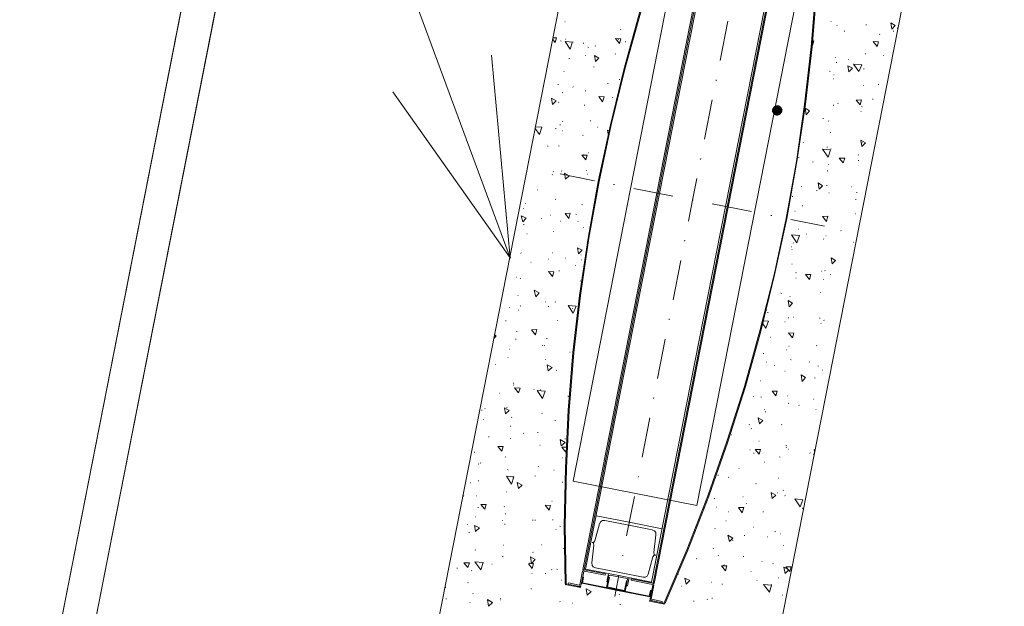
# Model space of a CAD drawing. Header units: metres. Extents: x -94 to 181, y -785 to -637.
# Tile 41 of 54: x 33.03 to 35.37, y -684.61 to -683.21. Entities that reach past the tile are written whole.
import ezdxf
from ezdxf.xclip import XClip

# ---------------------------------------------------------------- set-up
doc = ezdxf.new("R2010")
doc.units = ezdxf.units.M
doc.header["$MEASUREMENT"] = 0
doc.header["$XCLIPFRAME"] = 0
for name, color, linetype, lineweight in [('Mapa Poniatowa - do zatwierdzenia (3)_39_0_Nr_pióra__1', 7, 'Continuous', 13), ('PZT woda_Nr_pióra__1', 7, 'Continuous', 13), ('PZT_Nr_pióra__1', 7, 'Continuous', 13), ('PZT_Nr_pióra__101', 7, 'Continuous', 5), ('PZT_Nr_pióra__205', 8, 'Continuous', 5), ('Wymiarowanie - PZT_Nr_pióra__101', 7, 'Continuous', 5), ('Wymiarowanie - PZT_Nr_pióra__161', 7, 'Continuous', 5)]:
    doc.layers.add(name, color=color, linetype=linetype, lineweight=lineweight)
doc.layers.add('PZT MDCP', color=7, linetype='Continuous')
doc.layers.add('Wymiarowanie - PZT', color=7, linetype='Continuous')
doc.styles.add('GENERATED_STYLE_1', font='ARIALN.TTF')
doc.dimstyles.new('GENERATED_STYLE__1', dxfattribs={"dimtxt": 0.55, "dimasz": 0.2375, "dimexe": 0.18, "dimexo": 0, "dimgap": 0.09, "dimtad": 1, "dimdec": 0, "dimlfac": 100, "dimzin": 0, "dimdsep": 46, "dimtxsty": 'GENERATED_STYLE_1', "dimblk": 'ARROWHEAD_6', "dimblk1": 'ARROWHEAD_6', "dimblk2": 'ARROWHEAD_6', "dimcen": 0.09, "dimclrd": 7, "dimclre": 7, "dimclrt": 7, "dimadec": 1, "dimazin": 0, "dimtfac": 1, "dimtdec": 4, "dimtmove": 0, "dimatfit": 3, "dimfxl": 0, "dimtolj": 1, "dimtzin": 0, "dimarcsym": 0})
doc.dimstyles.new('GENERATED_STYLE__2', dxfattribs={"dimtxt": 0.55, "dimasz": 0.2375, "dimexe": 0.18, "dimexo": 0, "dimgap": 0.09, "dimtad": 1, "dimdec": 0, "dimlfac": 100, "dimzin": 0, "dimdsep": 46, "dimtxsty": 'GENERATED_STYLE_1', "dimblk": 'ARROWHEAD_6', "dimblk1": 'ARROWHEAD_6', "dimblk2": 'ARROWHEAD_6', "dimcen": 0.09, "dimclrd": 7, "dimclre": 7, "dimclrt": 7, "dimadec": 1, "dimazin": 0, "dimtfac": 1, "dimtdec": 4, "dimtmove": 2, "dimatfit": 3, "dimfxl": 0, "dimtolj": 1, "dimtzin": 0, "dimarcsym": 0})
picture_1 = doc.add_image_def('image1.tif', size_in_pixel=(3509, 6496))

# ---------------------------------------------------------------- blocks, each defined once
blk = doc.blocks.new('Rysunek_1_39', base_point=(43.8985, -710.766))
at = {"layer": 'Mapa Poniatowa - do zatwierdzenia (3)_39_0_Nr_pióra__1'}
image = blk.add_image(picture_1, insert=(-93.5966, -636.5063), size_in_units=(148.5194, 274.9903), rotation=-90, dxfattribs=at)
image.set_boundary_path([(-0.5, -0.5), (3508.5, 6495.5)])
blk = doc.blocks.new('*D17')
at = {"layer": 'Wymiarowanie - PZT_Nr_pióra__101', "linetype": 'Continuous'}
for p, q in [((31.4363, -687.3702), (33.0461, -679.5336)), ((31.6659, -687.4174), (31.2067, -687.3231)), ((31.0148, -689.4219), (31.4363, -687.3702))]:
    blk.add_line(p, q, dxfattribs=at)
at = {"layer": 'Wymiarowanie - PZT_Nr_pióra__161', "linetype": 'Continuous'}
for p, q in [((31.339, -687.2226), (31.5336, -687.5178)), ((30.9176, -689.2743), (31.1121, -689.5695))]:
    blk.add_line(p, q, dxfattribs=at)
at = {"layer": 'Wymiarowanie - PZT_Nr_pióra__101', "insert": (31.0116, -688.8911), "char_height": 0.55, "attachment_point": 7, "rotation": 78.3916, "style": 'GENERATED_STYLE_1'}
blk.add_mtext('\\A1;{\\fArial Narrow|b0|i1|c238|p34;209}', dxfattribs=at)
blk = doc.blocks.new('ARROWHEAD_6')
at = {"color": 0, "linetype": 'Continuous', "lineweight": 0}
for p, q in [((-0.5, -0.5), (0.5, 0.5)), ((0, 0), (-1, 0))]:
    blk.add_line(p, q, dxfattribs=at)
blk = doc.blocks.new('*D18')
at = {"layer": 'Wymiarowanie - PZT_Nr_pióra__101', "linetype": 'Continuous'}
for p, q in [((33.0461, -679.5336), (33.0839, -679.3499)), ((33.2757, -679.5808), (32.8166, -679.4864)), ((31.4363, -687.3702), (33.0461, -679.5336))]:
    blk.add_line(p, q, dxfattribs=at)
at = {"layer": 'Wymiarowanie - PZT_Nr_pióra__161', "linetype": 'Continuous'}
for p, q in [((33.1434, -679.6812), (32.9488, -679.386)), ((31.339, -687.2226), (31.5336, -687.5178))]:
    blk.add_line(p, q, dxfattribs=at)
at = {"layer": 'Wymiarowanie - PZT_Nr_pióra__101', "insert": (32.3727, -682.2651), "char_height": 0.55, "attachment_point": 7, "rotation": 78.3916, "style": 'GENERATED_STYLE_1'}
blk.add_mtext('\\A1;{\\fArial Narrow|b0|i1|c238|p34;800}', dxfattribs=at)
blk = doc.blocks.new('*D35')
at = {"layer": 'Wymiarowanie - PZT_Nr_pióra__101', "linetype": 'Continuous'}
for p, q in [((11.2622, -696.5439), (15.4545, -676.0049)), ((11.4919, -696.5907), (11.0326, -696.497)), ((9.4008, -705.6633), (11.2622, -696.5439)), ((9.6305, -705.7102), (9.1712, -705.6165))]:
    blk.add_line(p, q, dxfattribs=at)
at = {"layer": 'Wymiarowanie - PZT_Nr_pióra__161', "linetype": 'Continuous'}
for p, q in [((11.1647, -696.3964), (11.3597, -696.6913)), ((9.3033, -705.5159), (9.4983, -705.8108))]:
    blk.add_line(p, q, dxfattribs=at)
at = {"layer": 'Wymiarowanie - PZT_Nr_pióra__101', "insert": (10.1181, -701.5989), "char_height": 0.55, "attachment_point": 7, "rotation": 78.4637, "style": 'GENERATED_STYLE_1'}
blk.add_mtext('\\A1;{\\fArial Narrow|b0|i1|c238|p34;931}', dxfattribs=at)
blk = doc.blocks.new('*D36')
at = {"layer": 'Wymiarowanie - PZT_Nr_pióra__101', "linetype": 'Continuous'}
for p, q in [((15.4545, -676.0049), (15.492, -675.8212)), ((15.6841, -676.0517), (15.2248, -675.958)), ((11.2622, -696.5439), (15.4545, -676.0049)), ((11.4919, -696.5907), (11.0326, -696.497))]:
    blk.add_line(p, q, dxfattribs=at)
at = {"layer": 'Wymiarowanie - PZT_Nr_pióra__161', "linetype": 'Continuous'}
for p, q in [((15.552, -676.1523), (15.357, -675.8574)), ((11.1647, -696.3964), (11.3597, -696.6913))]:
    blk.add_line(p, q, dxfattribs=at)
at = {"layer": 'Wymiarowanie - PZT_Nr_pióra__101', "insert": (13.0922, -687.0284), "char_height": 0.55, "attachment_point": 7, "rotation": 78.4637, "style": 'GENERATED_STYLE_1'}
blk.add_mtext('\\A1;{\\fArial Narrow|b0|i1|c238|p34;2\xa0096}', dxfattribs=at)
blk = doc.blocks.new('Etykieta_13', base_point=(34.1933, -683.7786))
at = {"layer": 'Wymiarowanie - PZT_Nr_pióra__101', "linetype": 'Continuous'}
for q in [(30.6735, -674.2817), (34.1484, -683.2977), (33.914, -683.3846)]:
    blk.add_line((34.1933, -683.7786), q, dxfattribs=at)
blk = doc.blocks.new('*D141')
at = {"layer": 'Wymiarowanie - PZT_Nr_pióra__101', "linetype": 'Continuous'}
for p, q in [((20.7329, -677.1339), (20.6952, -677.3176)), ((20.4656, -677.2704), (20.9248, -677.3648)), ((20.6952, -677.3176), (18.1147, -689.8792)), ((17.8852, -689.832), (18.3443, -689.9264)), ((18.1147, -689.8792), (17.7928, -691.4465))]:
    blk.add_line(p, q, dxfattribs=at)
at = {"layer": 'Wymiarowanie - PZT_Nr_pióra__161', "linetype": 'Continuous'}
for p, q in [((20.7925, -677.4652), (20.5979, -677.17)), ((18.212, -690.0268), (18.0175, -689.7316))]:
    blk.add_line(p, q, dxfattribs=at)
at = {"layer": 'Wymiarowanie - PZT_Nr_pióra__101', "insert": (19.1379, -684.3521), "char_height": 0.55, "attachment_point": 7, "rotation": 78.3916, "style": 'GENERATED_STYLE_1'}
blk.add_mtext('\\A1;{\\fArial Narrow|b0|i1|c238|p34;1\xa0282}', dxfattribs=at)

msp = doc.modelspace()

# ---------------------------------------------------------------- hatches: boundary and pattern name
at = {"layer": 'PZT_Nr_pióra__1', "linetype": 'Continuous', "lineweight": 0, "true_color": 0x000000}
for points in [[(34.8207, -683.4188), (34.8164, -683.4244), (34.8274, -683.4288)], [(34.8207, -683.4188), (34.8164, -683.4244), (34.8274, -683.4288)], [(34.8265, -683.4167), (34.8207, -683.4188), (34.8274, -683.4288)], [(34.8265, -683.4167), (34.8207, -683.4188), (34.8274, -683.4288)], [(34.833, -683.4169), (34.8265, -683.4167), (34.8274, -683.4288)], [(34.833, -683.4169), (34.8265, -683.4167), (34.8274, -683.4288)], [(34.8375, -683.4211), (34.833, -683.4169), (34.8274, -683.4288)], [(34.8375, -683.4211), (34.833, -683.4169), (34.8274, -683.4288)], [(34.8407, -683.4271), (34.8375, -683.4211), (34.8274, -683.4288)], [(34.8407, -683.4271), (34.8375, -683.4211), (34.8274, -683.4288)], [(34.8164, -683.4244), (34.8152, -683.4307), (34.8274, -683.4288)], [(34.8164, -683.4244), (34.8152, -683.4307), (34.8274, -683.4288)], [(34.8152, -683.4307), (34.8183, -683.4367), (34.8274, -683.4288)], [(34.8152, -683.4307), (34.8183, -683.4367), (34.8274, -683.4288)], [(34.8183, -683.4367), (34.8229, -683.4408), (34.8274, -683.4288)], [(34.8183, -683.4367), (34.8229, -683.4408), (34.8274, -683.4288)], [(34.8229, -683.4408), (34.8293, -683.441), (34.8274, -683.4288)], [(34.8229, -683.4408), (34.8293, -683.441), (34.8274, -683.4288)], [(34.8394, -683.4333), (34.8407, -683.4271), (34.8274, -683.4288)], [(34.8394, -683.4333), (34.8407, -683.4271), (34.8274, -683.4288)], [(34.8293, -683.441), (34.8351, -683.4389), (34.8274, -683.4288)], [(34.8351, -683.4389), (34.8394, -683.4333), (34.8274, -683.4288)], [(34.8293, -683.441), (34.8351, -683.4389), (34.8274, -683.4288)], [(34.8351, -683.4389), (34.8394, -683.4333), (34.8274, -683.4288)]]:
    msp.add_hatch(color=18, dxfattribs=at).paths.add_polyline_path(points)

# ---------------------------------------------------------------- linework, layer by layer
at = {"layer": 'PZT woda_Nr_pióra__1', "linetype": 'Continuous', "flags": 128}
for points in [[(36.1696, -682.4319), (35.5961, -685.3461), (33.0842, -684.8517), (33.6577, -681.9376)], [(36.0757, -682.495), (35.5331, -685.2521), (33.1782, -684.7887), (33.7206, -682.0321)], [(34.6368, -684.3674), (34.911, -682.9741), (34.6166, -682.9162), (34.3425, -684.3095)]]:
    msp.add_lwpolyline(points, close=True, dxfattribs=at)
at = {"layer": 'PZT_Nr_pióra__101', "linetype": 'Continuous', "flags": 128}
for points in [[(33.6569, -681.9381), (33.6579, -681.9375), (36.1695, -682.4323), (35.5961, -685.3465), (33.0841, -684.8521)], [(33.72, -682.0318), (36.0756, -682.4954), (35.5331, -685.2521), (33.1782, -684.7887)], [(34.4565, -682.4357), (35.2416, -682.5902), (34.7975, -684.8467), (34.0125, -684.6922)], [(34.3606, -684.5622), (34.361, -684.5601)], [(34.5246, -684.5945), (34.525, -684.5924)]]:
    msp.add_lwpolyline(points, close=True, dxfattribs=at)
for points in [[(34.6914, -682.6836), (34.6376, -682.809), (34.5886, -682.9374), (34.5428, -683.0664), (34.5008, -683.1973), (34.4641, -683.3292), (34.4313, -683.463), (34.4026, -683.5976)], [(34.6935, -682.684), (34.6395, -682.8104), (34.5907, -682.9378), (34.5446, -683.0679), (34.5029, -683.1977), (34.4659, -683.3307), (34.4334, -683.4634), (34.4047, -683.598)], [(34.7179, -682.7298), (34.5418, -683.625)], [(34.721, -682.7305), (34.5449, -683.6256)], [(34.7238, -682.7331), (34.548, -683.6262)], [(34.8492, -683.6854), (34.8736, -683.55), (34.8927, -683.4147), (34.9089, -683.2776), (34.9195, -683.1416), (34.9272, -683.004), (34.9292, -682.8674), (34.9272, -682.73)], [(34.8512, -683.6859), (34.8747, -683.5502), (34.895, -683.414), (34.911, -683.278), (34.9218, -683.141), (34.9292, -683.0044), (34.9315, -682.8668), (34.9292, -682.7304)], [(34.7048, -683.657), (34.8806, -682.764)], [(34.8851, -682.7627), (34.709, -683.6579)], [(34.8872, -682.7632), (34.711, -683.6583)], [(34.7105, -683.217), (34.6921, -683.3105)], [(34.6831, -683.3562), (34.6827, -683.3582)], [(34.6737, -683.4039), (34.6553, -683.4974)], [(34.6463, -683.5431), (34.6459, -683.5451)], [(34.3933, -683.5957), (34.3123, -683.5798)], [(34.4026, -683.5976), (34.3783, -683.7319), (34.358, -683.8682), (34.342, -684.0042), (34.3312, -684.1412), (34.3248, -684.278), (34.3215, -684.4154), (34.3236, -684.5528)], [(34.4047, -683.598), (34.3804, -683.7323), (34.3601, -683.8686), (34.3441, -684.0046), (34.3333, -684.1416), (34.3269, -684.2784), (34.3236, -684.4158), (34.3259, -684.5522)], [(34.4411, -683.6051), (34.439, -683.6047)], [(34.6369, -683.5908), (34.6269, -683.6417)], [(34.3658, -684.519), (34.5418, -683.625)], [(34.3689, -684.5196), (34.5449, -683.6256)], [(34.3725, -684.5182), (34.548, -683.6262)], [(34.5802, -683.6325), (34.4867, -683.6141)], [(34.6171, -683.6916), (34.6269, -683.6417)], [(34.628, -683.6419), (34.6259, -683.6415)], [(34.7671, -683.6693), (34.6737, -683.6509)], [(34.7048, -683.657), (34.5293, -684.549)], [(34.533, -684.5519), (34.709, -683.6579)], [(34.5351, -684.5523), (34.711, -683.6583)], [(34.8149, -683.6787), (34.8128, -683.6783)], [(34.5595, -684.5981), (34.6133, -684.4728), (34.6633, -684.3446), (34.7082, -684.2154), (34.7501, -684.0845), (34.7869, -683.9526), (34.8207, -683.819), (34.8492, -683.6854)], [(34.5614, -684.5996), (34.6154, -684.4732), (34.6654, -684.345), (34.7103, -684.2158), (34.7522, -684.0849), (34.789, -683.953), (34.8218, -683.8192), (34.8512, -683.6859)], [(34.5614, -684.5996), (34.6154, -684.4732), (34.6654, -684.345), (34.7103, -684.2158), (34.7522, -684.0849), (34.789, -683.953), (34.8218, -683.8192), (34.8512, -683.6859)], [(34.9405, -683.7034), (34.8606, -683.6877)], [(34.6077, -683.7393), (34.6081, -683.7373)], [(34.5803, -683.8785), (34.5987, -683.785)], [(34.5709, -683.9262), (34.5713, -683.9242)], [(34.5436, -684.0654), (34.5619, -683.9719)], [(34.5342, -684.1132), (34.5346, -684.1111)], [(34.5068, -684.2523), (34.5252, -684.1588)], [(34.4974, -684.3001), (34.4978, -684.298)], [(34.47, -684.4392), (34.4884, -684.3458)], [(34.4763, -684.407), (34.3974, -684.3915)], [(34.4178, -684.4031), (34.4124, -684.4031), (34.4087, -684.4056), (34.4056, -684.4104)], [(34.4749, -684.4143), (34.4178, -684.4031)], [(34.3943, -684.4513), (34.4056, -684.4104)], [(34.4749, -684.4143), (34.531, -684.4253)], [(34.4763, -684.407), (34.5542, -684.4224)], [(34.5395, -684.4367), (34.5395, -684.4313), (34.536, -684.4274), (34.531, -684.4253)], [(34.3881, -684.4555), (34.3914, -684.455), (34.3943, -684.4513)], [(34.5345, -684.4789), (34.5395, -684.4367)], [(34.3922, -684.4617), (34.3872, -684.5038)], [(34.3922, -684.4617), (34.391, -684.4571), (34.3881, -684.4555)], [(34.4606, -684.487), (34.461, -684.4849)], [(34.5345, -684.4789), (34.5357, -684.4834), (34.5397, -684.4853), (34.5353, -684.4855), (34.5324, -684.4893), (34.5211, -684.5302)], [(34.5293, -684.549), (34.5417, -684.4857)], [(34.37, -684.5199), (34.3667, -684.5203), (34.365, -684.5232)], [(34.37, -684.5199), (34.3658, -684.519)], [(34.37, -684.5199), (34.4198, -684.5297), (34.4192, -684.5328)], [(34.4514, -684.5337), (34.3725, -684.5182)], [(34.3872, -684.5038), (34.3882, -684.5094), (34.3907, -684.5131), (34.3957, -684.5152)], [(34.4528, -684.5264), (34.3957, -684.5152)], [(34.365, -684.5232), (34.3587, -684.5554)], [(34.3681, -684.5238), (34.3618, -684.556)], [(34.3665, -684.5375), (34.3636, -684.552)], [(34.3665, -684.5375), (34.3675, -684.5377), (34.3649, -684.5512)], [(34.3694, -684.523), (34.3683, -684.5228), (34.3681, -684.5238)], [(34.4192, -684.5328), (34.3694, -684.523)], [(34.4277, -684.5334), (34.422, -684.5624)], [(34.4265, -684.5288), (34.4226, -684.5485)], [(34.429, -684.5379), (34.4245, -684.5608)], [(34.429, -684.5379), (34.4269, -684.5375)], [(34.429, -684.5325), (34.4277, -684.5334)], [(34.4622, -684.5391), (34.429, -684.5325)], [(34.4383, -684.5344), (34.4715, -684.5409)], [(34.4416, -684.5836), (34.4516, -684.5327)], [(34.4514, -684.5337), (34.5293, -684.549)], [(34.4528, -684.5264), (34.5089, -684.5375)], [(34.4724, -684.5422), (34.4667, -684.5712)], [(34.4724, -684.5422), (34.4726, -684.5411), (34.4715, -684.5409)], [(34.4763, -684.5386), (34.4724, -684.5584)], [(34.4811, -684.5417), (34.4805, -684.5448)], [(34.4805, -684.5448), (34.5314, -684.5548)], [(34.4811, -684.5417), (34.532, -684.5517)], [(34.5089, -684.5375), (34.5143, -684.5375), (34.5191, -684.5352), (34.5211, -684.5302)], [(34.3236, -684.5528), (34.3244, -684.554), (34.3263, -684.5555)], [(34.3242, -684.5551), (34.3606, -684.5622)], [(34.3259, -684.5522), (34.3257, -684.5532), (34.3267, -684.5534)], [(34.3267, -684.5534), (34.361, -684.5601)], [(34.3315, -684.5511), (34.3309, -684.5542)], [(34.3568, -684.5593), (34.3309, -684.5542)], [(34.3574, -684.5562), (34.3315, -684.5511)], [(34.3568, -684.5593), (34.3601, -684.5589), (34.3618, -684.556)], [(34.3574, -684.5562), (34.3585, -684.5564), (34.3587, -684.5554)], [(34.4446, -684.568), (34.3636, -684.552)], [(34.4448, -684.5669), (34.3649, -684.5512)], [(34.4247, -684.5489), (34.4226, -684.5485)], [(34.4453, -684.5649), (34.4245, -684.5608)], [(34.4446, -684.568), (34.5256, -684.5839)], [(34.4448, -684.5669), (34.5238, -684.5825)], [(34.4453, -684.5649), (34.465, -684.5688)], [(34.4695, -684.5459), (34.465, -684.5688)], [(34.4693, -684.5577), (34.4724, -684.5584)], [(34.4695, -684.5459), (34.4716, -684.5463)], [(34.5322, -684.5561), (34.5259, -684.5883)], [(34.5343, -684.5565), (34.5279, -684.5887)], [(34.5322, -684.5561), (34.5314, -684.5548)], [(34.5343, -684.5565), (34.5338, -684.5532), (34.532, -684.5517), (34.5351, -684.5523)], [(34.5285, -684.5694), (34.5264, -684.569), (34.5238, -684.5825)], [(34.5285, -684.5694), (34.5256, -684.5839)], [(34.5259, -684.5883), (34.5263, -684.5916), (34.5282, -684.593)], [(34.5279, -684.5887), (34.5288, -684.5899)], [(34.5288, -684.5899), (34.5547, -684.595)], [(34.5599, -684.6015), (34.5246, -684.5945)], [(34.5583, -684.599), (34.525, -684.5924)], [(34.5282, -684.593), (34.5541, -684.5982)], [(34.5547, -684.595), (34.5541, -684.5982)], [(34.5579, -684.6011), (34.5601, -684.6004), (34.5614, -684.5996)], [(34.5583, -684.599), (34.5593, -684.5992), (34.5595, -684.5981)]]:
    msp.add_lwpolyline(points, dxfattribs=at)
at = {"layer": 'PZT_Nr_pióra__205', "linetype": 'Continuous', "flags": 128}
for points in [[(34.323, -683.2184), (34.324, -683.2186)], [(34.9552, -683.2177), (34.9563, -683.2179)], [(34.9696, -683.227), (34.9706, -683.2272)], [(35.0389, -683.2255), (35.0399, -683.2257)], [(35.1006, -683.2355), (35.098, -683.221)], [(35.1086, -683.2274), (35.098, -683.221)], [(35.1006, -683.2355), (35.1086, -683.2274)], [(35.1128, -683.2336), (35.1138, -683.2338)], [(34.3036, -683.2567), (34.2951, -683.2561)], [(34.3003, -683.2679), (34.3036, -683.2567)], [(34.4553, -683.2369), (34.4563, -683.2371)], [(34.9875, -683.2402), (34.9885, -683.2404)], [(35.0711, -683.2481), (35.0722, -683.2483)], [(35.1039, -683.2405), (35.1049, -683.2407)], [(34.3003, -683.2679), (34.2943, -683.2602)], [(34.313, -683.2639), (34.314, -683.2641)], [(34.3361, -683.2835), (34.3236, -683.2649)], [(34.3427, -683.2665), (34.3236, -683.2649)], [(34.3246, -683.2597), (34.3256, -683.2599)], [(34.3361, -683.2835), (34.3416, -683.2663)], [(34.367, -683.2691), (34.368, -683.2693)], [(34.378, -683.2788), (34.379, -683.279)], [(34.3948, -683.2757), (34.3958, -683.2759)], [(34.4531, -683.2699), (34.4435, -683.2583)], [(34.4564, -683.2587), (34.4435, -683.2583)], [(34.4495, -683.2606), (34.4506, -683.2608)], [(34.4531, -683.2699), (34.4564, -683.2587)], [(34.4668, -683.2661), (34.4678, -683.2663)], [(34.9116, -683.2749), (34.9106, -683.2747)], [(34.9116, -683.2749), (34.9149, -683.2637)], [(34.9149, -683.2637), (34.9116, -683.2641)], [(35.0654, -683.2771), (35.0558, -683.2655)], [(35.0687, -683.2659), (35.0558, -683.2655)], [(35.0654, -683.2771), (35.0687, -683.2659)], [(34.372, -683.2982), (34.3731, -683.2984)], [(34.3961, -683.3126), (34.3936, -683.2981)], [(34.4042, -683.3045), (34.3936, -683.2981)], [(34.3961, -683.3126), (34.4042, -683.3045)], [(34.4428, -683.2948), (34.4438, -683.295)], [(34.9654, -683.3028), (34.9665, -683.303)], [(35.0372, -683.2942), (35.0383, -683.2944)], [(35.0796, -683.2983), (35.0806, -683.2985)], [(34.3328, -683.3056), (34.3339, -683.3058)], [(34.3914, -683.3257), (34.3925, -683.3259)], [(34.9684, -683.3152), (34.9694, -683.3154)], [(34.9986, -683.3373), (34.996, -683.3228)], [(35.0068, -683.3282), (34.996, -683.3228)], [(34.9968, -683.3079), (34.9978, -683.3081)], [(35.0224, -683.3366), (35.0097, -683.319)], [(35.0288, -683.3206), (35.0097, -683.319)], [(35.0224, -683.3366), (35.0288, -683.3206)], [(34.3203, -683.3365), (34.3213, -683.3367)], [(34.9525, -683.3358), (34.9535, -683.336)], [(34.9627, -683.3443), (34.9637, -683.3445)], [(34.9986, -683.3373), (35.0068, -683.3282)], [(35.0334, -683.3302), (35.0344, -683.3304)], [(34.3067, -683.3673), (34.3077, -683.3675)], [(34.3422, -683.3732), (34.3432, -683.3734)], [(34.4247, -683.3646), (34.4258, -683.3648)], [(34.4525, -683.355), (34.4536, -683.3552)], [(34.9619, -683.3538), (34.9629, -683.354)], [(35.0321, -683.3698), (35.0331, -683.37)], [(35.0682, -683.3672), (35.0692, -683.3674)], [(34.3169, -683.3865), (34.3179, -683.3868)], [(34.3717, -683.3822), (34.3727, -683.3824)], [(34.4128, -683.4087), (34.4035, -683.396)], [(34.4163, -683.3964), (34.4035, -683.396)], [(34.4128, -683.4087), (34.4163, -683.3964)], [(34.4365, -683.3982), (34.4375, -683.3984)], [(34.2941, -683.4144), (34.2916, -683.3999)], [(34.3022, -683.4063), (34.2916, -683.3999)], [(34.2941, -683.4144), (34.3022, -683.4063)], [(34.308, -683.4096), (34.3091, -683.4098)], [(34.3693, -683.4163), (34.3703, -683.4165)], [(34.9614, -683.4163), (34.9625, -683.4165)], [(34.972, -683.4119), (34.973, -683.4121)], [(35.0286, -683.4037), (35.0156, -683.4043)], [(35.0252, -683.4159), (35.0156, -683.4043)], [(35.0252, -683.4159), (35.0286, -683.4037)], [(35.0287, -683.4198), (35.0297, -683.42)], [(35.0548, -683.4023), (35.0558, -683.4025)], [(34.8965, -683.4391), (34.8942, -683.4236)], [(34.9048, -683.43), (34.8942, -683.4236)], [(34.8965, -683.4391), (34.9048, -683.43)], [(35.0265, -683.4313), (35.0275, -683.4315)], [(34.2684, -683.4687), (34.2534, -683.4679)], [(34.3115, -683.4632), (34.3126, -683.4634)], [(34.3175, -683.4546), (34.3185, -683.4548)], [(34.3835, -683.4536), (34.3845, -683.4538)], [(34.9368, -683.4481), (34.9379, -683.4484)], [(34.9497, -683.4539), (34.9508, -683.4541)], [(34.2628, -683.4859), (34.2526, -683.4721)], [(34.2628, -683.4859), (34.2684, -683.4687)], [(34.3012, -683.4719), (34.3022, -683.4721)], [(34.3174, -683.4772), (34.3184, -683.4775)], [(34.366, -683.4879), (34.367, -683.4881)], [(34.4, -683.4687), (34.401, -683.4689)], [(34.4257, -683.4856), (34.4245, -683.4757)], [(34.4274, -683.4773), (34.4245, -683.4757)], [(34.9542, -683.4807), (34.9552, -683.4809)], [(34.2822, -683.5135), (34.2832, -683.5137)], [(34.3081, -683.5132), (34.3092, -683.5134)], [(34.8901, -683.5047), (34.8911, -683.505)], [(35.0294, -683.5149), (35.0271, -683.4993)], [(35.0377, -683.5057), (35.0271, -683.4993)], [(35.029, -683.5062), (35.03, -683.5064)], [(35.0294, -683.5149), (35.0377, -683.5057)], [(34.3728, -683.5464), (34.3632, -683.5348)], [(34.3761, -683.5352), (34.3632, -683.5348)], [(34.3665, -683.5344), (34.3676, -683.5346)], [(34.3728, -683.5464), (34.3761, -683.5352)], [(34.3794, -683.5294), (34.3804, -683.5296)], [(34.949, -683.5401), (34.9354, -683.5212)], [(34.9545, -683.5228), (34.9354, -683.5212)], [(34.9462, -683.5158), (34.9472, -683.516)], [(34.949, -683.5401), (34.9545, -683.5228)], [(34.9551, -683.5197), (34.9562, -683.5199)], [(35.0201, -683.5346), (35.0212, -683.5349)], [(34.8788, -683.5403), (34.8798, -683.5405)], [(34.9122, -683.5512), (34.9133, -683.5514)], [(34.9488, -683.5573), (34.9498, -683.5575)], [(34.9851, -683.5536), (34.9755, -683.5421)], [(34.9884, -683.5424), (34.9755, -683.5421)], [(34.9851, -683.5536), (34.9884, -683.5424)], [(35.0208, -683.5477), (35.0218, -683.5479)], [(34.2326, -683.5738), (34.2336, -683.574)], [(34.2926, -683.5813), (34.2936, -683.5815)], [(34.295, -683.5742), (34.2961, -683.5745)], [(34.3148, -683.5727), (34.3158, -683.5729)], [(34.3227, -683.5818), (34.3225, -683.5775)], [(34.3331, -683.5839), (34.3225, -683.5775)], [(34.325, -683.592), (34.3227, -683.5818)], [(34.325, -683.592), (34.3331, -683.5839)], [(34.3331, -683.5839), (34.3341, -683.5841)], [(34.3743, -683.5715), (34.3754, -683.5717)], [(34.3758, -683.5804), (34.3768, -683.5806)], [(34.947, -683.572), (34.948, -683.5722)], [(34.359, -683.589), (34.3601, -683.5892)], [(34.9276, -683.6157), (34.9251, -683.6012)], [(34.9357, -683.6076), (34.9251, -683.6012)], [(34.9276, -683.6157), (34.9357, -683.6076)], [(34.9454, -683.6073), (34.9465, -683.6075)], [(34.2574, -683.6175), (34.2584, -683.6177)], [(34.8857, -683.6096), (34.8867, -683.6098)], [(34.9216, -683.6188), (34.9226, -683.619)], [(34.9507, -683.6245), (34.9517, -683.6247)], [(35.0042, -683.6102), (35.0052, -683.6105)], [(35.0167, -683.6235), (35.0177, -683.6237)], [(34.2284, -683.6496), (34.2295, -683.6498)], [(34.3004, -683.64), (34.3015, -683.6402)], [(34.3638, -683.6525), (34.3648, -683.6527)], [(34.8637, -683.6333), (34.8648, -683.6335)], [(34.8875, -683.6552), (34.8885, -683.6554)], [(35.0144, -683.6403), (35.0155, -683.6405)], [(34.223, -683.6938), (34.2194, -683.6791)], [(34.2239, -683.6616), (34.225, -683.6618)], [(34.2887, -683.6776), (34.2898, -683.6778)], [(34.336, -683.6729), (34.324, -683.6738)], [(34.3325, -683.6852), (34.324, -683.6738)], [(34.3325, -683.6852), (34.336, -683.6729)], [(34.3495, -683.6756), (34.3506, -683.6758)], [(34.8699, -683.6679), (34.8709, -683.6682)], [(35.0131, -683.6746), (35.0141, -683.6748)], [(34.2313, -683.6847), (34.2204, -683.6793)], [(34.223, -683.6938), (34.2313, -683.6847)], [(34.2251, -683.6996), (34.2261, -683.6998)], [(34.2667, -683.6852), (34.2678, -683.6854)], [(34.3118, -683.6919), (34.3128, -683.6921)], [(34.3537, -683.6926), (34.3548, -683.6928)], [(34.9483, -683.6802), (34.9353, -683.6808)], [(34.9449, -683.6924), (34.9353, -683.6808)], [(34.9442, -683.6901), (34.9453, -683.6903)], [(34.9449, -683.6924), (34.9483, -683.6802)], [(34.2326, -683.7216), (34.2336, -683.7218)], [(34.2951, -683.7166), (34.2961, -683.7168)], [(34.3671, -683.7071), (34.3681, -683.7073)], [(34.8744, -683.7433), (34.8619, -683.7246)], [(34.881, -683.7262), (34.8619, -683.7246)], [(34.8787, -683.7107), (34.8797, -683.7109)], [(34.8968, -683.7229), (34.8978, -683.7231)], [(34.9794, -683.7143), (34.9804, -683.7145)], [(34.8657, -683.7437), (34.8668, -683.7439)], [(34.8744, -683.7433), (34.881, -683.7262)], [(34.9377, -683.7342), (34.9388, -683.7344)], [(34.9435, -683.7267), (34.9445, -683.7269)], [(35.0085, -683.7416), (35.0096, -683.7418)], [(34.2182, -683.7673), (34.2193, -683.7675)], [(34.2927, -683.7669), (34.2938, -683.7671)], [(34.3558, -683.7696), (34.3533, -683.7551)], [(34.3641, -683.7604), (34.3533, -683.7551)], [(34.3558, -683.7696), (34.3641, -683.7604)], [(34.3608, -683.7716), (34.3619, -683.7718)], [(34.8608, -683.7525), (34.8618, -683.7527)], [(34.8627, -683.7593), (34.8637, -683.7595)], [(34.1933, -683.7786), (34.1944, -683.7788)], [(34.242, -683.7892), (34.243, -683.7894)], [(34.2832, -683.7823), (34.2843, -683.7825)], [(34.3247, -683.7796), (34.3258, -683.7798)], [(34.3627, -683.7839), (34.3638, -683.7841)], [(34.8624, -683.7938), (34.8634, -683.794)], [(34.9585, -683.7932), (34.9559, -683.7787)], [(34.9665, -683.7851), (34.9559, -683.7787)], [(34.9585, -683.7932), (34.9665, -683.7851)], [(34.2935, -683.8231), (34.2839, -683.8115)], [(34.2968, -683.8119), (34.2839, -683.8115)], [(34.2935, -683.8231), (34.2968, -683.8119)], [(34.3091, -683.81), (34.3101, -683.8102)], [(34.3482, -683.7972), (34.3493, -683.7974)], [(34.8724, -683.8141), (34.8734, -683.8143)], [(34.9048, -683.8302), (34.8952, -683.8186)], [(34.9081, -683.8189), (34.8952, -683.8186)], [(34.9048, -683.8302), (34.9081, -683.8189)], [(34.9324, -683.8108), (34.9334, -683.811)], [(34.9413, -683.8093), (34.9423, -683.8095)], [(34.9546, -683.8184), (34.9556, -683.8186)], [(34.208, -683.8246), (34.2091, -683.8248)], [(34.2172, -683.8275), (34.2182, -683.8277)], [(34.3594, -683.8339), (34.3604, -683.8341)], [(34.872, -683.8269), (34.873, -683.8271)], [(34.9372, -683.8301), (34.9382, -683.8303)], [(34.2538, -683.8714), (34.2505, -683.8556)], [(34.2621, -683.8622), (34.2505, -683.8556)], [(34.2538, -683.8714), (34.2621, -683.8622)], [(34.8368, -683.8632), (34.8379, -683.8634)], [(34.93, -683.861), (34.9311, -683.8612)], [(34.2113, -683.8684), (34.2123, -683.8686)], [(34.2763, -683.8834), (34.2773, -683.8836)], [(34.2999, -683.8837), (34.301, -683.8839)], [(34.8564, -683.8951), (34.8539, -683.8805)], [(34.8645, -683.8869), (34.8539, -683.8805)], [(34.8564, -683.8951), (34.8645, -683.8869)], [(34.858, -683.8706), (34.8591, -683.8708)], [(34.1906, -683.8967), (34.1916, -683.8969)], [(34.212, -683.9031), (34.213, -683.9033)], [(34.2172, -683.8933), (34.2182, -683.8935)], [(34.2838, -683.8945), (34.2848, -683.8947)], [(34.3432, -683.9105), (34.3307, -683.8919)], [(34.3498, -683.8935), (34.3307, -683.8919)], [(34.3411, -683.8993), (34.3421, -683.8996)], [(34.3432, -683.9105), (34.3498, -683.8935)], [(34.8019, -683.9037), (34.8029, -683.9039)], [(34.8052, -683.9087), (34.8063, -683.9089)], [(34.1822, -683.9285), (34.1832, -683.9287)], [(34.3053, -683.9279), (34.3063, -683.9281)], [(34.8012, -683.9457), (34.7935, -683.9355)], [(34.8076, -683.9297), (34.7959, -683.9285)], [(34.8012, -683.9457), (34.8076, -683.9297)], [(34.8462, -683.9308), (34.8472, -683.931)], [(34.8544, -683.9216), (34.8555, -683.9218)], [(34.8667, -683.9197), (34.8677, -683.9199)], [(34.9288, -683.9222), (34.9298, -683.9224)], [(34.9317, -683.9347), (34.9327, -683.9349)], [(34.9385, -683.9274), (34.9396, -683.9276)], [(34.2084, -683.9541), (34.2095, -683.9543)], [(34.2568, -683.9496), (34.2437, -683.9503)], [(34.2533, -683.9619), (34.2437, -683.9503)], [(34.2533, -683.9619), (34.2568, -683.9496)], [(34.8646, -683.9689), (34.855, -683.9573)], [(34.8678, -683.9577), (34.855, -683.9573)], [(34.8646, -683.9689), (34.8678, -683.9577)], [(34.1547, -683.9695), (34.1601, -683.964)], [(34.1601, -683.964), (34.1561, -683.9622)], [(34.206, -683.972), (34.207, -683.9722)], [(34.2797, -683.9703), (34.2807, -683.9705)], [(34.812, -683.9672), (34.8131, -683.9674)], [(34.1915, -683.9961), (34.1926, -683.9963)], [(34.27, -683.9867), (34.271, -683.9869)], [(34.2741, -683.9876), (34.2751, -683.9878)], [(34.3348, -684.0027), (34.3358, -684.0029)], [(34.7947, -684.0059), (34.7958, -684.0061)], [(34.8493, -683.9972), (34.8503, -683.9974)], [(34.8553, -683.9887), (34.8563, -683.9889)], [(34.9213, -683.9876), (34.9223, -683.9878)], [(34.1876, -684.0158), (34.1887, -684.016)], [(34.2763, -684.0203), (34.2773, -684.0205)], [(34.8025, -684.0268), (34.8035, -684.027)], [(34.8597, -684.0208), (34.8608, -684.021)], [(34.904, -684.0263), (34.905, -684.0265)], [(34.1574, -684.0325), (34.1584, -684.0327)], [(34.2838, -684.0477), (34.2813, -684.0332)], [(34.293, -684.0398), (34.2813, -684.0332)], [(34.2838, -684.0477), (34.293, -684.0398)], [(34.3025, -684.046), (34.3036, -684.0462)], [(34.8214, -684.0349), (34.8224, -684.0351)], [(34.8457, -684.0483), (34.8467, -684.0485)], [(34.9247, -684.0358), (34.9258, -684.036)], [(34.9358, -684.0455), (34.9368, -684.0457)], [(34.2005, -684.0766), (34.2015, -684.0768)], [(34.7872, -684.0713), (34.7883, -684.0715)], [(34.8873, -684.0726), (34.885, -684.0571)], [(34.8956, -684.0635), (34.885, -684.0571)], [(34.8873, -684.0726), (34.8956, -684.0635)], [(34.9169, -684.0644), (34.918, -684.0647)], [(34.1667, -684.1002), (34.1678, -684.1004)], [(34.2007, -684.081), (34.2018, -684.0812)], [(34.2132, -684.0996), (34.2036, -684.088)], [(34.2165, -684.0884), (34.2036, -684.088)], [(34.2132, -684.0996), (34.2165, -684.0884)], [(34.2493, -684.0916), (34.2504, -684.0918)], [(34.2699, -684.1129), (34.2574, -684.0943)], [(34.2765, -684.0959), (34.2574, -684.0943)], [(34.2653, -684.0926), (34.2663, -684.0928)], [(34.2699, -684.1129), (34.2765, -684.0959)], [(34.8245, -684.1067), (34.816, -684.0953)], [(34.8278, -684.0954), (34.816, -684.0953)], [(34.8245, -684.1067), (34.8278, -684.0954)], [(34.3303, -684.1076), (34.3314, -684.1078)], [(34.7714, -684.1081), (34.7724, -684.1083)], [(34.7894, -684.1095), (34.7905, -684.1097)], [(34.8515, -684.1066), (34.8525, -684.1068)], [(34.9136, -684.1145), (34.9146, -684.1147)], [(34.1253, -684.1406), (34.1264, -684.1408)], [(34.1326, -684.1366), (34.1336, -684.1368)], [(34.1818, -684.1495), (34.1793, -684.135)], [(34.1909, -684.1416), (34.1793, -684.135)], [(34.1818, -684.1495), (34.1909, -684.1416)], [(34.1849, -684.134), (34.1859, -684.1342)], [(34.7966, -684.1389), (34.7976, -684.1391)], [(34.7997, -684.1449), (34.8008, -684.1451)], [(34.8544, -684.1244), (34.8555, -684.1246)], [(34.8794, -684.1293), (34.8804, -684.1295)], [(34.9195, -684.1394), (34.9205, -684.1396)], [(34.1285, -684.1628), (34.1296, -684.163)], [(34.1964, -684.1578), (34.1974, -684.158)], [(34.2684, -684.1482), (34.2694, -684.1484)], [(34.2996, -684.1651), (34.3006, -684.1654)], [(34.7855, -684.1734), (34.7829, -684.1589)], [(34.7936, -684.1653), (34.7829, -684.1589)], [(34.7855, -684.1734), (34.7936, -684.1653)], [(34.1933, -684.1788), (34.1944, -684.179)], [(34.2583, -684.1937), (34.2594, -684.1939)], [(34.7614, -684.1751), (34.7624, -684.1753)], [(34.766, -684.1847), (34.767, -684.1849)], [(34.838, -684.1751), (34.839, -684.1753)], [(34.1419, -684.2042), (34.143, -684.2044)], [(34.193, -684.2078), (34.1941, -684.208)], [(34.2245, -684.1957), (34.2256, -684.1959)], [(34.3147, -684.2253), (34.3122, -684.2108)], [(34.3238, -684.2174), (34.3122, -684.2108)], [(34.3147, -684.2253), (34.3238, -684.2174)], [(34.3234, -684.2087), (34.3244, -684.2089)], [(34.7189, -684.1991), (34.72, -684.1993)], [(34.7839, -684.2141), (34.785, -684.2143)], [(34.1078, -684.2407), (34.1088, -684.2409)], [(34.173, -684.2384), (34.1634, -684.2268)], [(34.1763, -684.2272), (34.1634, -684.2268)], [(34.173, -684.2384), (34.1763, -684.2272)], [(34.2632, -684.2238), (34.2643, -684.224)], [(34.3259, -684.2286), (34.3162, -684.2288)], [(34.3257, -684.2404), (34.3162, -684.2288)], [(34.7626, -684.2347), (34.7637, -684.2349)], [(34.7853, -684.2456), (34.7757, -684.234)], [(34.7886, -684.2344), (34.7757, -684.234)], [(34.7853, -684.2456), (34.7886, -684.2344)], [(34.8487, -684.2247), (34.8498, -684.2249)], [(34.849, -684.229), (34.85, -684.2292)], [(34.8546, -684.2334), (34.8556, -684.2336)], [(34.9169, -684.2402), (34.9158, -684.2346)], [(34.9177, -684.2361), (34.9158, -684.2346)], [(34.1811, -684.2519), (34.1821, -684.2521)], [(34.3167, -684.2537), (34.3177, -684.2539)], [(34.7718, -684.243), (34.7728, -684.2432)], [(34.7968, -684.2641), (34.7978, -684.2643)], [(34.8337, -684.2519), (34.8347, -684.2521)], [(34.9057, -684.2424), (34.9067, -684.2426)], [(34.9138, -684.245), (34.9148, -684.2452)], [(34.1174, -684.2684), (34.1185, -684.2687)], [(34.1222, -684.2662), (34.1232, -684.2664)], [(34.187, -684.2821), (34.1881, -684.2823)], [(34.2596, -684.2749), (34.2607, -684.2751)], [(34.2968, -684.2833), (34.2979, -684.2835)], [(34.7366, -684.2792), (34.7377, -684.2794)], [(34.1171, -684.3083), (34.1182, -684.3085)], [(34.1965, -684.3164), (34.184, -684.2977)], [(34.202, -684.2991), (34.184, -684.2977)], [(34.1965, -684.3164), (34.202, -684.2991)], [(34.1997, -684.2997), (34.2008, -684.2999)], [(34.252, -684.2971), (34.2531, -684.2973)], [(34.6871, -684.2953), (34.6881, -684.2955)], [(34.712, -684.3002), (34.713, -684.3004)], [(34.8303, -684.302), (34.8313, -684.3022)], [(34.0979, -684.3131), (34.0989, -684.3133)], [(34.1843, -684.3345), (34.1853, -684.3347)], [(34.2127, -684.3271), (34.2101, -684.3126)], [(34.2218, -684.3192), (34.2101, -684.3126)], [(34.2127, -684.3271), (34.2218, -684.3192)], [(34.317, -684.312), (34.3181, -684.3122)], [(34.777, -684.3152), (34.778, -684.3154)], [(34.8418, -684.3312), (34.8428, -684.3314)], [(34.9005, -684.3179), (34.9015, -684.3181)], [(34.082, -684.3445), (34.083, -684.3447)], [(34.1123, -684.344), (34.1133, -684.3442)], [(34.2921, -684.3567), (34.2931, -684.357)], [(34.6783, -684.3508), (34.6793, -684.351)], [(34.746, -684.3468), (34.747, -684.347)], [(34.8163, -684.351), (34.8138, -684.3365)], [(34.8244, -684.3429), (34.8138, -684.3365)], [(34.8163, -684.351), (34.8244, -684.3429)], [(34.8287, -684.3372), (34.8298, -684.3374)], [(34.8458, -684.3438), (34.8468, -684.344)], [(34.8826, -684.3705), (34.8701, -684.3518)], [(34.8892, -684.3535), (34.8701, -684.3518)], [(34.8826, -684.3705), (34.8892, -684.3535)], [(34.1165, -684.3718), (34.1176, -684.372)], [(34.1329, -684.3761), (34.1233, -684.3645)], [(34.1362, -684.3649), (34.1233, -684.3645)], [(34.1329, -684.3761), (34.1362, -684.3649)], [(34.1784, -684.37), (34.1794, -684.3702)], [(34.2857, -684.3781), (34.2761, -684.3666)], [(34.289, -684.3669), (34.2761, -684.3666)], [(34.2857, -684.3781), (34.289, -684.3669)], [(34.6829, -684.3711), (34.684, -684.3713)], [(34.745, -684.3844), (34.7357, -684.3718)], [(34.7485, -684.3722), (34.7357, -684.3718)], [(34.745, -684.3844), (34.7485, -684.3722)], [(34.7547, -684.3626), (34.7558, -684.3628)], [(34.8901, -684.3763), (34.8884, -684.3738)], [(34.8905, -684.3742), (34.8884, -684.3738)], [(34.1099, -684.3943), (34.111, -684.3945)], [(34.1741, -684.4026), (34.1751, -684.4028)], [(34.1815, -684.3868), (34.1826, -684.387)], [(34.2465, -684.4017), (34.2476, -684.4019)], [(34.2519, -684.4017), (34.253, -684.4019)], [(34.2941, -684.4014), (34.2951, -684.4016)], [(34.7057, -684.4036), (34.7067, -684.4038)], [(34.712, -684.3822), (34.7131, -684.3824)], [(34.794, -684.3822), (34.7951, -684.3824)], [(34.0913, -684.4122), (34.0924, -684.4124)], [(34.1107, -684.4289), (34.1081, -684.4144)], [(34.12, -684.42), (34.1081, -684.4144)], [(34.1107, -684.4289), (34.12, -684.42)], [(34.1799, -684.4113), (34.181, -684.4115)], [(34.3014, -684.4244), (34.3024, -684.4246)], [(34.3115, -684.4167), (34.3126, -684.4169)], [(34.6794, -684.4222), (34.6804, -684.4224)], [(34.7707, -684.4186), (34.7717, -684.4188)], [(34.0951, -684.4312), (34.0962, -684.4314)], [(34.7143, -684.4528), (34.7107, -684.4381)], [(34.7224, -684.4447), (34.7107, -684.4381)], [(34.7143, -684.4528), (34.7224, -684.4447)], [(34.7214, -684.4499), (34.7224, -684.4501)], [(34.7496, -684.4382), (34.7506, -684.4384)], [(34.804, -684.4413), (34.805, -684.4415)], [(34.8226, -684.4288), (34.8236, -684.429)], [(34.8355, -684.4346), (34.8365, -684.4348)], [(34.1096, -684.4729), (34.1106, -684.4731)], [(34.1766, -684.4613), (34.1776, -684.4615)], [(34.2673, -684.4608), (34.2683, -684.461)], [(34.3196, -684.4689), (34.3206, -684.4692)], [(34.6756, -684.4689), (34.6766, -684.4691)], [(34.843, -684.4619), (34.8441, -684.4621)], [(34.1746, -684.4879), (34.1756, -684.4881)], [(34.1756, -684.4881), (34.1767, -684.4883)], [(34.2435, -684.5047), (34.2412, -684.4891)], [(34.2528, -684.4957), (34.2412, -684.4891)], [(34.2435, -684.5047), (34.2528, -684.4957)], [(34.2466, -684.4783), (34.2476, -684.4785)], [(34.6362, -684.4935), (34.6372, -684.4937)], [(34.6872, -684.4863), (34.6883, -684.4865)], [(34.7472, -684.4884), (34.7483, -684.4886)], [(34.0665, -684.5162), (34.0676, -684.5164)], [(34.0927, -684.5149), (34.0831, -684.5033)], [(34.096, -684.5037), (34.0831, -684.5033)], [(34.0927, -684.5149), (34.096, -684.5037)], [(34.101, -684.5219), (34.102, -684.5221)], [(34.123, -684.5198), (34.1094, -684.5009)], [(34.1285, -684.5025), (34.1094, -684.5009)], [(34.123, -684.5198), (34.1285, -684.5025)], [(34.1493, -684.5066), (34.1503, -684.5068)], [(34.2489, -684.5047), (34.2369, -684.5055)], [(34.2454, -684.5169), (34.2369, -684.5055)], [(34.2394, -684.5039), (34.2404, -684.5041)], [(34.2454, -684.5169), (34.2489, -684.5047)], [(34.2913, -684.5195), (34.2924, -684.5197)], [(34.3044, -684.5188), (34.3054, -684.519)], [(34.705, -684.5221), (34.6954, -684.5105)], [(34.7083, -684.5109), (34.6954, -684.5105)], [(34.7012, -684.5085), (34.7022, -684.5087)], [(34.705, -684.5221), (34.7083, -684.5109)], [(34.7913, -684.5003), (34.7923, -684.5005)], [(34.8172, -684.5054), (34.8183, -684.5056)], [(34.8472, -684.5286), (34.8436, -684.5138)], [(34.8553, -684.5204), (34.8436, -684.5138)], [(34.8472, -684.5286), (34.8553, -684.5204)], [(34.8578, -684.5242), (34.8482, -684.5126)], [(34.861, -684.5129), (34.8482, -684.5126)], [(34.8578, -684.5242), (34.861, -684.5129)], [(34.2442, -684.5285), (34.2453, -684.5287)], [(34.2766, -684.5284), (34.2776, -684.5286)], [(34.3144, -684.5445), (34.3155, -684.5447)], [(34.5923, -684.5302), (34.5933, -684.5304)], [(34.6113, -684.5544), (34.6087, -684.5399)], [(34.6206, -684.5454), (34.6087, -684.5399)], [(34.765, -684.5242), (34.766, -684.5244)], [(34.83, -684.5392), (34.831, -684.5394)], [(34.0393, -684.5616), (34.0403, -684.5618)], [(34.0922, -684.5504), (34.0932, -684.5506)], [(34.2425, -684.5649), (34.2435, -684.5651)], [(34.3764, -684.5804), (34.3741, -684.5649)], [(34.3857, -684.5715), (34.3741, -684.5649)], [(34.5997, -684.5586), (34.6007, -684.5588)], [(34.6113, -684.5544), (34.6206, -684.5454)], [(34.6717, -684.549), (34.6727, -684.5492)], [(34.6966, -684.5539), (34.6976, -684.5541)], [(34.7792, -684.5454), (34.7802, -684.5456)], [(34.8093, -684.5729), (34.7956, -684.5551)], [(34.8147, -684.5567), (34.7956, -684.5551)], [(34.8093, -684.5729), (34.8147, -684.5567)], [(34.8139, -684.5554), (34.8149, -684.5556)], [(34.0404, -684.5887), (34.0414, -684.5889)], [(34.1043, -684.5765), (34.1053, -684.5767)], [(34.1415, -684.6065), (34.1392, -684.5909)], [(34.1508, -684.5975), (34.1392, -684.5909)], [(34.1689, -684.5881), (34.1699, -684.5883)], [(34.1693, -684.5915), (34.1703, -684.5917)], [(34.3764, -684.5804), (34.3857, -684.5715)], [(34.4524, -684.5781), (34.4534, -684.5783)], [(34.6614, -684.5901), (34.6624, -684.5904)], [(34.6728, -684.587), (34.6738, -684.5872)], [(34.8403, -684.58), (34.8413, -684.5803)], [(34.0969, -684.5977), (34.0979, -684.5979)], [(34.1415, -684.6065), (34.1508, -684.5975)], [(34.3109, -684.5956), (34.3119, -684.5958)], [(34.3403, -684.5992), (34.3414, -684.5994)], [(34.4541, -684.6022), (34.4551, -684.6024)], [(34.6292, -684.5946), (34.6303, -684.5948)]]:
    msp.add_lwpolyline(points, dxfattribs=at)

# ---------------------------------------------------------------- block references
at = {"layer": 'PZT MDCP', "linetype": 'Continuous'}
ref = msp.add_blockref('Rysunek_1_39', (43.8985, -710.766), dxfattribs=at)
XClip(ref).set_block_clipping_path([(-93.5966232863, -785.025747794), (181.3936544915, -636.5063033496)])
at = {"layer": 'Wymiarowanie - PZT', "linetype": 'Continuous'}
msp.add_blockref('Etykieta_13', (34.1933, -683.7786), dxfattribs=at)

# ---------------------------------------------------------------- dimensions: what is measured, and where the dimension line sits
for base, p1, p2, angle, dimstyle, picture, middle, turn in [((15.4545, -676.0049), (35.3488, -701.4602), (19.1772, -676.7647), 78.4637, 'GENERATED_STYLE__1', '*D36', (13.0108, -686.052), 78.4637), ((11.2622, -696.5439), (33.4759, -710.5774), (35.3488, -701.4602), 78.4637, 'GENERATED_STYLE__1', '*D35', (9.9739, -700.9305), 78.4637), ((18.1147, -689.8792), (19.548, -677.0819), (35.0177, -693.3515), 258.3916, 'GENERATED_STYLE__1', '*D141', (19.0577, -683.3756), 78.3916), ((33.0461, -679.5336), (33.7711, -687.8498), (35.4158, -680.0204), 78.3916, 'GENERATED_STYLE__2', '*D18', (32.2293, -681.5965), 78.3916), ((31.4363, -687.3702), (34.6943, -690.1777), (33.7711, -687.8498), 78.3916, 'GENERATED_STYLE__1', '*D17', (30.8682, -688.2225), 78.3916)]:
    dim = msp.add_linear_dim(base=base, p1=p1, p2=p2, angle=angle, dimstyle=dimstyle, dxfattribs=at)
    dim.commit()
    dim.dimension.update_dxf_attribs({"geometry": picture, "text_midpoint": middle, "dimtype": 160, "text_rotation": turn})

doc.saveas('drawing.dxf')
